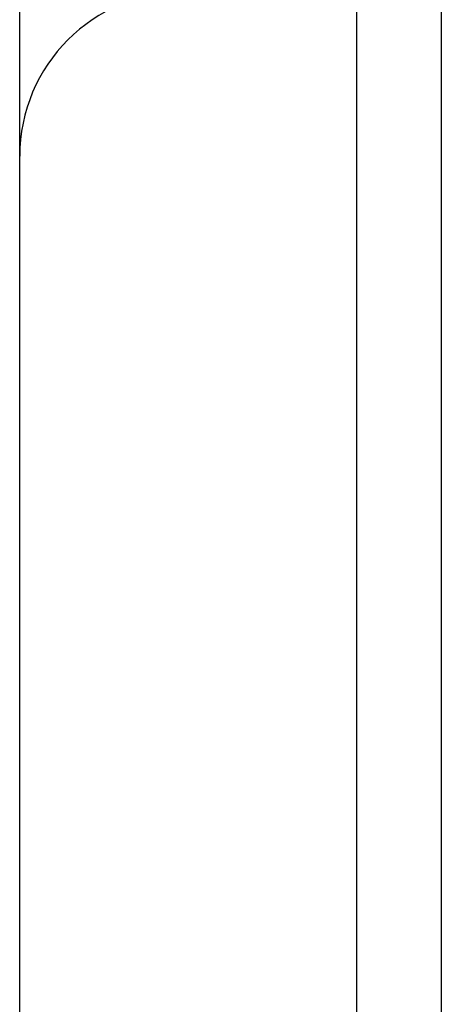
# Model space of a CAD drawing. Header units: inches. Extents: x 5 to 143, y 9 to 75.
# Tile 74 of 125: x 40.836 to 41.636, y 49.225 to 51.092. Entities that reach past the tile are written whole.
import ezdxf

# ---------------------------------------------------------------- set-up
doc = ezdxf.new("R2010")
doc.units = ezdxf.units.IN
doc.header["$MEASUREMENT"] = 0
doc.layers.add('Visible Edges(ANSI)', color=7, linetype='Continuous', lineweight=25)
doc.layers.add('Visible Tangent Edges(ANSI)', color=7, linetype='Continuous', lineweight=25)

msp = doc.modelspace()

# ---------------------------------------------------------------- linework, layer by layer
at = {"layer": 'Visible Edges(ANSI)'}
for p, q in [((41.6364, 27.0341), (41.6364, 56.5151)), ((40.8364, 50.8331), (40.8364, 51.1761)), ((40.8364, 32.7161), (40.8364, 50.8331))]:
    msp.add_line(p, q, dxfattribs=at)
msp.add_arc((41.1484, 50.8331), 0.312, 90, 180, dxfattribs=at)
at = {"layer": 'Visible Tangent Edges(ANSI)'}
msp.add_line((41.4754, 56.5151), (41.4754, 27.0341), dxfattribs=at)

doc.saveas('drawing.dxf')
